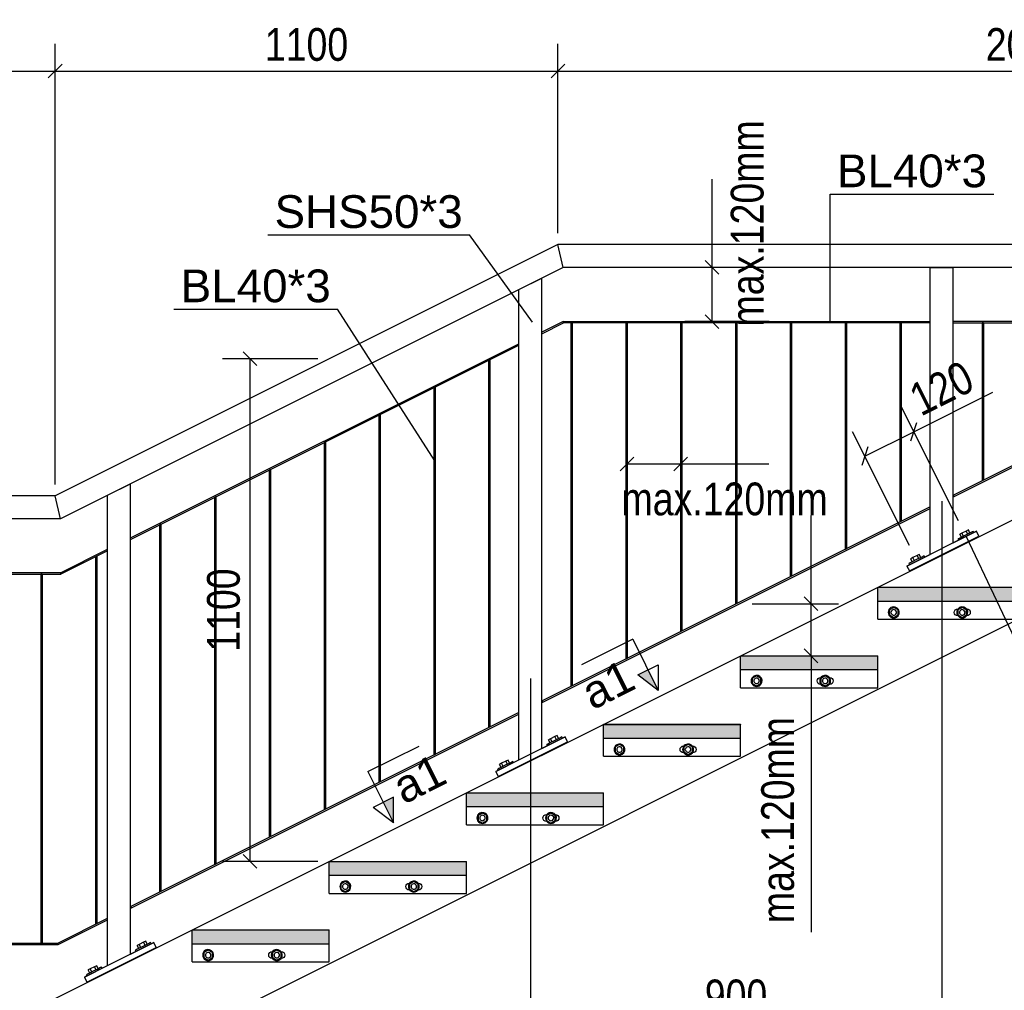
# Model space of a CAD drawing. Header units: millimetres. Extents: x 30 to 140409, y 21 to 10629.
# Tile 13 of 37: x 67485 to 69640, y 1237 to 3361. Entities that reach past the tile are written whole.
import ezdxf

# ---------------------------------------------------------------- set-up
doc = ezdxf.new("R2010")
doc.units = ezdxf.units.MM
doc.styles.add('Arial', font='ARIAL.TTF', dxfattribs={"height": 0.2})
doc.styles.add('Arial Narrow', font='ARIALN.TTF', dxfattribs={"height": 0.2})

# ---------------------------------------------------------------- blocks, each defined once
blk = doc.blocks.new('Bolt-8585 - 8504')
at = {"color": 7}
for p, q in [((68030.2, 1313.7), (68030.7, 1316.5)), ((68030.7, 1316.5), (68032.4, 1319)), ((68032.4, 1319), (68034.8, 1320.6)), ((68034.8, 1320.6), (68037.7, 1321.2)), ((68037.7, 1321.2), (68038.8, 1321.2)), ((68047.7, 1324.6), (68038.2, 1319.1)), ((68038.2, 1319.1), (68038.2, 1308.2)), ((68057.2, 1319.1), (68047.7, 1324.6)), ((68056.6, 1321.2), (68057.7, 1321.2)), ((68057.2, 1308.2), (68057.2, 1319.1)), ((68057.7, 1321.2), (68060.5, 1320.6)), ((68060.5, 1320.6), (68063, 1319)), ((68063, 1319), (68064.6, 1316.5)), ((68064.6, 1316.5), (68065.2, 1313.7)), ((68030.7, 1310.8), (68030.2, 1313.7)), ((68032.4, 1308.4), (68030.7, 1310.8)), ((68034.8, 1306.7), (68032.4, 1308.4)), ((68037.7, 1306.2), (68034.8, 1306.7)), ((68038.8, 1306.2), (68037.7, 1306.2)), ((68038.2, 1308.2), (68047.7, 1302.7)), ((68047.7, 1302.7), (68057.2, 1308.2)), ((68057.7, 1306.2), (68056.6, 1306.2)), ((68060.5, 1306.7), (68057.7, 1306.2)), ((68063, 1308.4), (68060.5, 1306.7)), ((68064.6, 1310.8), (68063, 1308.4)), ((68065.2, 1313.7), (68064.6, 1310.8))]:
    blk.add_line(p, q, dxfattribs=at)
for radius, start, end in [(12, 120, 300), (12, 300, 120), (6, 120, 300), (6, 300, 120)]:
    blk.add_arc((68047.7, 1313.7), radius, start, end, dxfattribs=at)
blk = doc.blocks.new('Part-8586 - 8504')
blk.add_hatch(color=6).paths.add_polyline_path([(68462.7, 1518.6), (68162.7, 1518.6), (68162.7, 1488.6), (68462.7, 1488.6)])
at = {"color": 7}
for p, q in [((68162.7, 1518.6), (68162.7, 1518.7)), ((68162.7, 1488.7), (68162.7, 1518.7)), ((68162.7, 1518.7), (68462.7, 1518.7)), ((68162.7, 1488.6), (68162.7, 1518.6)), ((68162.7, 1518.6), (68462.7, 1518.6)), ((68462.7, 1518.6), (68462.7, 1518.7)), ((68462.7, 1518.7), (68462.7, 1518.6)), ((68462.7, 1488.6), (68462.7, 1518.6)), ((68162.7, 1488.6), (68162.7, 1488.7)), ((68162.7, 1488.6), (68462.7, 1488.6))]:
    blk.add_line(p, q, dxfattribs=at)
blk = doc.blocks.new('Part-8639 - 8504')
at = {"color": 7}
for p, q in [((68678.8, 1791.2), (68526.7, 1715.2)), ((68627.7, 1765.7), (68678.8, 1791.2)), ((68684.1, 1780.5), (68678.8, 1791.2)), ((68532.1, 1704.5), (68684.1, 1780.5)), ((68526.7, 1715.2), (68577.7, 1740.7)), ((68526.7, 1715.2), (68532.1, 1704.5))]:
    blk.add_line(p, q, dxfattribs=at)
blk = doc.blocks.new('Part-8575 - 8504')
at = {"color": 7}
for p, q in [((67562.5, 1218.6), (70802.7, 2838.7)), ((67562.5, 1218.6), (70802.7, 2838.7)), ((67549.9, 988.7), (70849.9, 2638.7))]:
    blk.add_line(p, q, dxfattribs=at)
blk = doc.blocks.new('Part-8591 - 8504')
at = {"color": 7}
for p, q in [((68462.7, 1598.7), (68462.7, 1638.7)), ((68462.7, 1638.7), (68462.7, 1638.7)), ((68462.7, 1638.7), (68462.7, 1638.7)), ((68762.7, 1598.7), (68762.7, 1638.6)), ((68462.7, 1598.7), (68462.7, 1598.7)), ((68462.7, 1598.7), (68762.7, 1598.7)), ((68762.7, 1598.7), (68762.7, 1598.7))]:
    blk.add_line(p, q, dxfattribs=at)
blk = doc.blocks.new('Bolt-8640 - 8504')
at = {"color": 7}
for p, q in [((68656.3, 1791.8), (68647, 1787.1)), ((68661, 1794.1), (68656.3, 1791.8)), ((68659.7, 1785.1), (68656.3, 1791.8)), ((68664.3, 1787.4), (68661, 1794.1)), ((68669.4, 1789.9), (68663.3, 1786.9)), ((68671.6, 1791), (68669.4, 1789.9)), ((68672.9, 1788.3), (68671.6, 1791)), ((68640.7, 1775.6), (68638.5, 1774.5)), ((68639.8, 1771.8), (68638.5, 1774.5)), ((68646.8, 1778.6), (68640.7, 1775.6)), ((68647, 1787.1), (68642.4, 1784.8)), ((68645.8, 1778.1), (68642.4, 1784.8)), ((68655, 1782.7), (68646.8, 1778.6)), ((68650.4, 1780.4), (68647, 1787.1)), ((68663.3, 1786.9), (68655, 1782.7)), ((68667.6, 1771.1), (68667.1, 1772)), ((68656.8, 1765.7), (68656.4, 1766.6)), ((68539.4, 1724.9), (68533.4, 1721.9)), ((68539.7, 1733.5), (68535.1, 1731.1)), ((68538.4, 1724.4), (68535.1, 1731.1)), ((68547.7, 1729.1), (68539.4, 1724.9)), ((68549, 1738.1), (68539.7, 1733.5)), ((68543.1, 1726.7), (68539.7, 1733.5)), ((68556, 1733.2), (68547.7, 1729.1)), ((68553.7, 1740.4), (68549, 1738.1)), ((68552.4, 1731.4), (68549, 1738.1)), ((68557, 1733.7), (68553.7, 1740.4)), ((68562, 1736.2), (68556, 1733.2)), ((68564.3, 1737.3), (68562, 1736.2)), ((68565.6, 1734.7), (68564.3, 1737.3)), ((68533.4, 1721.9), (68531.2, 1720.8)), ((68532.5, 1718.1), (68531.2, 1720.8)), ((68549.5, 1712.1), (68549.1, 1713)), ((68560.2, 1717.4), (68559.8, 1718.3))]:
    blk.add_line(p, q, dxfattribs=at)
blk = doc.blocks.new('Part-8582 - 8504')
blk.add_hatch(color=6).paths.add_polyline_path([(68162.7, 1368.6), (67862.7, 1368.6), (67862.7, 1338.6), (68162.7, 1338.6)])
at = {"color": 7}
for p, q in [((67862.7, 1368.6), (67862.7, 1368.7)), ((67862.7, 1338.7), (67862.7, 1368.7)), ((67862.7, 1368.7), (68162.7, 1368.7)), ((67862.7, 1338.6), (67862.7, 1368.6)), ((67862.7, 1368.6), (68162.7, 1368.6)), ((68162.7, 1368.6), (68162.7, 1368.7)), ((68162.7, 1368.7), (68162.7, 1368.6)), ((68162.7, 1338.6), (68162.7, 1368.6)), ((67862.7, 1338.6), (67862.7, 1338.7)), ((67862.7, 1338.6), (68162.7, 1338.6))]:
    blk.add_line(p, q, dxfattribs=at)
blk = doc.blocks.new('Part-8583 - 8504')
at = {"color": 7}
for p, q in [((67862.7, 1298.7), (67862.7, 1338.7)), ((67862.7, 1338.7), (67862.7, 1338.7)), ((67862.7, 1338.7), (67862.7, 1338.7)), ((68162.7, 1298.7), (68162.7, 1338.6)), ((67862.7, 1298.7), (67862.7, 1298.7)), ((67862.7, 1298.7), (68162.7, 1298.7)), ((68162.7, 1298.7), (68162.7, 1298.7))]:
    blk.add_line(p, q, dxfattribs=at)
blk = doc.blocks.new('Bolt-8584 - 8504')
at = {"color": 7}
for p, q in [((67897.7, 1324.6), (67888.2, 1319.1)), ((67888.2, 1319.1), (67888.2, 1308.2)), ((67907.2, 1319.1), (67897.7, 1324.6)), ((67907.2, 1308.2), (67907.2, 1319.1)), ((67888.2, 1308.2), (67897.7, 1302.7)), ((67897.7, 1302.7), (67907.2, 1308.2))]:
    blk.add_line(p, q, dxfattribs=at)
for radius, start, end in [(12, 120, 300), (12, 300, 120), (6, 120, 300), (6, 300, 120)]:
    blk.add_arc((67897.7, 1313.7), radius, start, end, dxfattribs=at)
blk = doc.blocks.new('Part-8587 - 8504')
at = {"color": 7}
for p, q in [((68162.7, 1448.7), (68162.7, 1488.7)), ((68162.7, 1488.7), (68162.7, 1488.7)), ((68162.7, 1488.7), (68162.7, 1488.7)), ((68462.7, 1448.7), (68462.7, 1488.6)), ((68162.7, 1448.7), (68162.7, 1448.7)), ((68162.7, 1448.7), (68462.7, 1448.7)), ((68462.7, 1448.7), (68462.7, 1448.7))]:
    blk.add_line(p, q, dxfattribs=at)
blk = doc.blocks.new('Bolt-8588 - 8504')
at = {"color": 7}
for p, q in [((68197.7, 1474.6), (68188.2, 1469.1)), ((68188.2, 1469.1), (68188.2, 1458.2)), ((68207.2, 1469.1), (68197.7, 1474.6)), ((68207.2, 1458.2), (68207.2, 1469.1)), ((68188.2, 1458.2), (68197.7, 1452.7)), ((68197.7, 1452.7), (68207.2, 1458.2))]:
    blk.add_line(p, q, dxfattribs=at)
for radius, start, end in [(12, 120, 300), (12, 300, 120), (6, 120, 300), (6, 300, 120)]:
    blk.add_arc((68197.7, 1463.7), radius, start, end, dxfattribs=at)
blk = doc.blocks.new('Bolt-8589 - 8504')
at = {"color": 7}
for p, q in [((68330.2, 1463.7), (68330.7, 1466.5)), ((68330.7, 1466.5), (68332.4, 1469)), ((68332.4, 1469), (68334.8, 1470.6)), ((68334.8, 1470.6), (68337.7, 1471.2)), ((68337.7, 1471.2), (68338.8, 1471.2)), ((68347.7, 1474.6), (68338.2, 1469.1)), ((68338.2, 1469.1), (68338.2, 1458.2)), ((68357.2, 1469.1), (68347.7, 1474.6)), ((68356.6, 1471.2), (68357.7, 1471.2)), ((68357.2, 1458.2), (68357.2, 1469.1)), ((68357.7, 1471.2), (68360.5, 1470.6)), ((68360.5, 1470.6), (68363, 1469)), ((68363, 1469), (68364.6, 1466.5)), ((68364.6, 1466.5), (68365.2, 1463.7)), ((68330.7, 1460.8), (68330.2, 1463.7)), ((68332.4, 1458.4), (68330.7, 1460.8)), ((68334.8, 1456.7), (68332.4, 1458.4)), ((68337.7, 1456.2), (68334.8, 1456.7)), ((68338.8, 1456.2), (68337.7, 1456.2)), ((68338.2, 1458.2), (68347.7, 1452.7)), ((68347.7, 1452.7), (68357.2, 1458.2)), ((68357.7, 1456.2), (68356.6, 1456.2)), ((68360.5, 1456.7), (68357.7, 1456.2)), ((68363, 1458.4), (68360.5, 1456.7)), ((68364.6, 1460.8), (68363, 1458.4)), ((68365.2, 1463.7), (68364.6, 1460.8))]:
    blk.add_line(p, q, dxfattribs=at)
for radius, start, end in [(12, 120, 300), (12, 300, 120), (6, 120, 300), (6, 300, 120)]:
    blk.add_arc((68347.7, 1463.7), radius, start, end, dxfattribs=at)
blk = doc.blocks.new('Part-8590 - 8504')
blk.add_hatch(color=6).paths.add_polyline_path([(68762.7, 1668.6), (68462.7, 1668.6), (68462.7, 1638.6), (68762.7, 1638.6)])
at = {"color": 7}
for p, q in [((68462.7, 1668.6), (68462.7, 1668.7)), ((68462.7, 1638.7), (68462.7, 1668.7)), ((68462.7, 1668.7), (68762.7, 1668.7)), ((68462.7, 1638.6), (68462.7, 1668.6)), ((68462.7, 1668.6), (68762.7, 1668.6)), ((68762.7, 1668.6), (68762.7, 1668.7)), ((68762.7, 1668.7), (68762.7, 1668.6)), ((68762.7, 1638.6), (68762.7, 1668.6)), ((68462.7, 1638.6), (68462.7, 1638.7)), ((68462.7, 1638.6), (68762.7, 1638.6))]:
    blk.add_line(p, q, dxfattribs=at)
blk = doc.blocks.new('Bolt-8592 - 8504')
at = {"color": 7}
for p, q in [((68497.7, 1624.6), (68488.2, 1619.1)), ((68488.2, 1619.1), (68488.2, 1608.2)), ((68507.2, 1619.1), (68497.7, 1624.6)), ((68507.2, 1608.2), (68507.2, 1619.1)), ((68488.2, 1608.2), (68497.7, 1602.7)), ((68497.7, 1602.7), (68507.2, 1608.2))]:
    blk.add_line(p, q, dxfattribs=at)
for radius, start, end in [(12, 120, 300), (12, 300, 120), (6, 120, 300), (6, 300, 120)]:
    blk.add_arc((68497.7, 1613.7), radius, start, end, dxfattribs=at)
blk = doc.blocks.new('Bolt-8593 - 8504')
at = {"color": 7}
for p, q in [((68630.2, 1613.7), (68630.7, 1616.5)), ((68630.7, 1616.5), (68632.4, 1619)), ((68632.4, 1619), (68634.8, 1620.6)), ((68634.8, 1620.6), (68637.7, 1621.2)), ((68637.7, 1621.2), (68638.8, 1621.2)), ((68647.7, 1624.6), (68638.2, 1619.1)), ((68638.2, 1619.1), (68638.2, 1608.2)), ((68657.2, 1619.1), (68647.7, 1624.6)), ((68656.6, 1621.2), (68657.7, 1621.2)), ((68657.2, 1608.2), (68657.2, 1619.1)), ((68657.7, 1621.2), (68660.5, 1620.6)), ((68660.5, 1620.6), (68663, 1619)), ((68663, 1619), (68664.6, 1616.5)), ((68664.6, 1616.5), (68665.2, 1613.7)), ((68630.7, 1610.8), (68630.2, 1613.7)), ((68632.4, 1608.4), (68630.7, 1610.8)), ((68634.8, 1606.7), (68632.4, 1608.4)), ((68637.7, 1606.2), (68634.8, 1606.7)), ((68638.8, 1606.2), (68637.7, 1606.2)), ((68638.2, 1608.2), (68647.7, 1602.7)), ((68647.7, 1602.7), (68657.2, 1608.2)), ((68657.7, 1606.2), (68656.6, 1606.2)), ((68660.5, 1606.7), (68657.7, 1606.2)), ((68663, 1608.4), (68660.5, 1606.7)), ((68664.6, 1610.8), (68663, 1608.4)), ((68665.2, 1613.7), (68664.6, 1610.8))]:
    blk.add_line(p, q, dxfattribs=at)
for radius, start, end in [(12, 120, 300), (12, 300, 120), (6, 120, 300), (6, 300, 120)]:
    blk.add_arc((68647.7, 1613.7), radius, start, end, dxfattribs=at)
blk = doc.blocks.new('Part-8594 - 8504')
blk.add_hatch(color=6).paths.add_polyline_path([(69062.7, 1818.6), (68762.7, 1818.6), (68762.7, 1788.6), (69062.7, 1788.6)])
at = {"color": 7}
for p, q in [((68762.7, 1818.6), (68762.7, 1818.7)), ((68762.7, 1788.7), (68762.7, 1818.7)), ((68762.7, 1818.7), (69062.7, 1818.7)), ((68762.7, 1788.6), (68762.7, 1818.6)), ((68762.7, 1818.6), (69062.7, 1818.6)), ((69062.7, 1818.6), (69062.7, 1818.7)), ((69062.7, 1818.7), (69062.7, 1818.6)), ((69062.7, 1788.6), (69062.7, 1818.6)), ((68762.7, 1788.6), (68762.7, 1788.7)), ((68762.7, 1788.6), (69062.7, 1788.6))]:
    blk.add_line(p, q, dxfattribs=at)
blk = doc.blocks.new('Part-8595 - 8504')
at = {"color": 7}
for p, q in [((68762.7, 1748.7), (68762.7, 1788.7)), ((68762.7, 1788.7), (68762.7, 1788.7)), ((68762.7, 1788.7), (68762.7, 1788.7)), ((69062.7, 1748.7), (69062.7, 1788.6)), ((68762.7, 1748.7), (68762.7, 1748.7)), ((68762.7, 1748.7), (69062.7, 1748.7)), ((69062.7, 1748.7), (69062.7, 1748.7))]:
    blk.add_line(p, q, dxfattribs=at)
blk = doc.blocks.new('Bolt-8596 - 8504')
at = {"color": 7}
for p, q in [((68797.7, 1774.6), (68788.2, 1769.1)), ((68788.2, 1769.1), (68788.2, 1758.2)), ((68807.2, 1769.1), (68797.7, 1774.6)), ((68807.2, 1758.2), (68807.2, 1769.1)), ((68788.2, 1758.2), (68797.7, 1752.7)), ((68797.7, 1752.7), (68807.2, 1758.2))]:
    blk.add_line(p, q, dxfattribs=at)
for radius, start, end in [(12, 120, 300), (12, 300, 120), (6, 120, 300), (6, 300, 120)]:
    blk.add_arc((68797.7, 1763.7), radius, start, end, dxfattribs=at)
blk = doc.blocks.new('Bolt-8597 - 8504')
at = {"color": 7}
for p, q in [((68930.7, 1766.5), (68932.4, 1769)), ((68932.4, 1769), (68934.8, 1770.6)), ((68934.8, 1770.6), (68937.7, 1771.2)), ((68937.7, 1771.2), (68938.8, 1771.2)), ((68947.7, 1774.6), (68938.2, 1769.1)), ((68938.2, 1769.1), (68938.2, 1758.2)), ((68957.2, 1769.1), (68947.7, 1774.6)), ((68956.6, 1771.2), (68957.7, 1771.2)), ((68957.2, 1758.2), (68957.2, 1769.1)), ((68957.7, 1771.2), (68960.5, 1770.6)), ((68960.5, 1770.6), (68963, 1769)), ((68963, 1769), (68964.6, 1766.5)), ((68930.2, 1763.7), (68930.7, 1766.5)), ((68930.7, 1760.8), (68930.2, 1763.7)), ((68932.4, 1758.4), (68930.7, 1760.8)), ((68934.8, 1756.7), (68932.4, 1758.4)), ((68937.7, 1756.2), (68934.8, 1756.7)), ((68938.8, 1756.2), (68937.7, 1756.2)), ((68938.2, 1758.2), (68947.7, 1752.7)), ((68947.7, 1752.7), (68957.2, 1758.2)), ((68957.7, 1756.2), (68956.6, 1756.2)), ((68960.5, 1756.7), (68957.7, 1756.2)), ((68963, 1758.4), (68960.5, 1756.7)), ((68964.6, 1760.8), (68963, 1758.4)), ((68964.6, 1766.5), (68965.2, 1763.7)), ((68965.2, 1763.7), (68964.6, 1760.8))]:
    blk.add_line(p, q, dxfattribs=at)
for radius, start, end in [(12, 120, 300), (12, 300, 120), (6, 120, 300), (6, 300, 120)]:
    blk.add_arc((68947.7, 1763.7), radius, start, end, dxfattribs=at)
blk = doc.blocks.new('Part-8598 - 8504')
blk.add_hatch(color=6).paths.add_polyline_path([(69362.7, 1968.6), (69062.7, 1968.6), (69062.7, 1938.6), (69362.7, 1938.6)])
at = {"color": 7}
for p, q in [((69062.7, 1968.6), (69062.7, 1968.7)), ((69062.7, 1938.7), (69062.7, 1968.7)), ((69062.7, 1968.7), (69362.7, 1968.7)), ((69062.7, 1938.6), (69062.7, 1968.6)), ((69062.7, 1968.6), (69362.7, 1968.6)), ((69362.7, 1968.6), (69362.7, 1968.7)), ((69362.7, 1968.7), (69362.7, 1968.6)), ((69362.7, 1938.6), (69362.7, 1968.6)), ((69062.7, 1938.6), (69062.7, 1938.7)), ((69062.7, 1938.6), (69362.7, 1938.6))]:
    blk.add_line(p, q, dxfattribs=at)
blk = doc.blocks.new('Part-8599 - 8504')
at = {"color": 7}
for p, q in [((69062.7, 1898.7), (69062.7, 1938.7)), ((69062.7, 1938.7), (69062.7, 1938.7)), ((69062.7, 1938.7), (69062.7, 1938.7)), ((69362.7, 1898.7), (69362.7, 1938.6)), ((69062.7, 1898.7), (69062.7, 1898.7)), ((69062.7, 1898.7), (69362.7, 1898.7)), ((69362.7, 1898.7), (69362.7, 1898.7))]:
    blk.add_line(p, q, dxfattribs=at)
blk = doc.blocks.new('Bolt-8600 - 8504')
at = {"color": 7}
for p, q in [((69097.7, 1924.6), (69088.2, 1919.1)), ((69088.2, 1919.1), (69088.2, 1908.2)), ((69107.2, 1919.1), (69097.7, 1924.6)), ((69107.2, 1908.2), (69107.2, 1919.1)), ((69088.2, 1908.2), (69097.7, 1902.7)), ((69097.7, 1902.7), (69107.2, 1908.2))]:
    blk.add_line(p, q, dxfattribs=at)
for radius, start, end in [(12, 120, 300), (12, 300, 120), (6, 120, 300), (6, 300, 120)]:
    blk.add_arc((69097.7, 1913.7), radius, start, end, dxfattribs=at)
blk = doc.blocks.new('Bolt-8601 - 8504')
at = {"color": 7}
for p, q in [((69230.7, 1916.5), (69232.4, 1919)), ((69232.4, 1919), (69234.8, 1920.6)), ((69234.8, 1920.6), (69237.7, 1921.2)), ((69237.7, 1921.2), (69238.8, 1921.2)), ((69247.7, 1924.6), (69238.2, 1919.1)), ((69238.2, 1919.1), (69238.2, 1908.2)), ((69257.2, 1919.1), (69247.7, 1924.6)), ((69256.6, 1921.2), (69257.7, 1921.2)), ((69257.2, 1908.2), (69257.2, 1919.1)), ((69257.7, 1921.2), (69260.5, 1920.6)), ((69260.5, 1920.6), (69263, 1919)), ((69263, 1919), (69264.6, 1916.5)), ((69230.2, 1913.7), (69230.7, 1916.5)), ((69230.7, 1910.8), (69230.2, 1913.7)), ((69232.4, 1908.4), (69230.7, 1910.8)), ((69234.8, 1906.7), (69232.4, 1908.4)), ((69237.7, 1906.2), (69234.8, 1906.7)), ((69238.8, 1906.2), (69237.7, 1906.2)), ((69238.2, 1908.2), (69247.7, 1902.7)), ((69247.7, 1902.7), (69257.2, 1908.2)), ((69257.7, 1906.2), (69256.6, 1906.2)), ((69260.5, 1906.7), (69257.7, 1906.2)), ((69263, 1908.4), (69260.5, 1906.7)), ((69264.6, 1910.8), (69263, 1908.4)), ((69264.6, 1916.5), (69265.2, 1913.7)), ((69265.2, 1913.7), (69264.6, 1910.8))]:
    blk.add_line(p, q, dxfattribs=at)
for radius, start, end in [(12, 120, 300), (12, 300, 120), (6, 120, 300), (6, 300, 120)]:
    blk.add_arc((69247.7, 1913.7), radius, start, end, dxfattribs=at)
blk = doc.blocks.new('Part-8602 - 8504')
blk.add_hatch(color=6).paths.add_polyline_path([(69662.7, 2118.6), (69362.7, 2118.6), (69362.7, 2088.6), (69662.7, 2088.6)])
at = {"color": 7}
for p, q in [((69362.7, 2118.6), (69362.7, 2118.7)), ((69362.7, 2088.7), (69362.7, 2118.7)), ((69362.7, 2118.7), (69662.7, 2118.7)), ((69362.7, 2088.6), (69362.7, 2118.6)), ((69362.7, 2118.6), (69662.7, 2118.6)), ((69662.7, 2118.6), (69662.7, 2118.7)), ((69662.7, 2118.7), (69662.7, 2118.6)), ((69662.7, 2088.6), (69662.7, 2118.6)), ((69362.7, 2088.6), (69362.7, 2088.7)), ((69362.7, 2088.6), (69662.7, 2088.6))]:
    blk.add_line(p, q, dxfattribs=at)
blk = doc.blocks.new('Part-8603 - 8504')
at = {"color": 7}
for p, q in [((69362.7, 2048.7), (69362.7, 2088.7)), ((69362.7, 2088.7), (69362.7, 2088.7)), ((69362.7, 2088.7), (69362.7, 2088.7)), ((69662.7, 2048.7), (69662.7, 2088.6)), ((69362.7, 2048.7), (69362.7, 2048.7)), ((69362.7, 2048.7), (69662.7, 2048.7)), ((69662.7, 2048.7), (69662.7, 2048.7))]:
    blk.add_line(p, q, dxfattribs=at)
blk = doc.blocks.new('Bolt-8604 - 8504')
at = {"color": 7}
for p, q in [((69397.7, 2074.6), (69388.2, 2069.1)), ((69388.2, 2069.1), (69388.2, 2058.2)), ((69407.2, 2069.1), (69397.7, 2074.6)), ((69407.2, 2058.2), (69407.2, 2069.1)), ((69388.2, 2058.2), (69397.7, 2052.7)), ((69397.7, 2052.7), (69407.2, 2058.2))]:
    blk.add_line(p, q, dxfattribs=at)
for radius, start, end in [(12, 120, 300), (12, 300, 120), (6, 120, 300), (6, 300, 120)]:
    blk.add_arc((69397.7, 2063.7), radius, start, end, dxfattribs=at)
blk = doc.blocks.new('Bolt-8605 - 8504')
at = {"color": 7}
for p, q in [((69530.7, 2066.5), (69532.4, 2069)), ((69532.4, 2069), (69534.8, 2070.6)), ((69534.8, 2070.6), (69537.7, 2071.2)), ((69537.7, 2071.2), (69538.8, 2071.2)), ((69547.7, 2074.6), (69538.2, 2069.1)), ((69538.2, 2069.1), (69538.2, 2058.2)), ((69557.2, 2069.1), (69547.7, 2074.6)), ((69556.6, 2071.2), (69557.7, 2071.2)), ((69557.2, 2058.2), (69557.2, 2069.1)), ((69557.7, 2071.2), (69560.5, 2070.6)), ((69560.5, 2070.6), (69563, 2069)), ((69563, 2069), (69564.6, 2066.5)), ((69530.2, 2063.7), (69530.7, 2066.5)), ((69530.7, 2060.8), (69530.2, 2063.7)), ((69532.4, 2058.4), (69530.7, 2060.8)), ((69534.8, 2056.7), (69532.4, 2058.4)), ((69537.7, 2056.2), (69534.8, 2056.7)), ((69538.8, 2056.2), (69537.7, 2056.2)), ((69538.2, 2058.2), (69547.7, 2052.7)), ((69547.7, 2052.7), (69557.2, 2058.2)), ((69557.7, 2056.2), (69556.6, 2056.2)), ((69560.5, 2056.7), (69557.7, 2056.2)), ((69563, 2058.4), (69560.5, 2056.7)), ((69564.6, 2060.8), (69563, 2058.4)), ((69564.6, 2066.5), (69565.2, 2063.7)), ((69565.2, 2063.7), (69564.6, 2060.8))]:
    blk.add_line(p, q, dxfattribs=at)
for radius, start, end in [(12, 120, 300), (12, 300, 120), (6, 120, 300), (6, 300, 120)]:
    blk.add_arc((69547.7, 2063.7), radius, start, end, dxfattribs=at)
blk = doc.blocks.new('Part-8751 - 8504')
at = {"color": 7}
for p, q in [((67534.2, 2147.1), (67531.2, 2147.1)), ((67531.2, 2147.1), (67531.2, 1340.1)), ((67534.2, 2147.1), (67534.2, 1340.1)), ((67534.2, 1340.1), (67531.2, 1340.1))]:
    blk.add_line(p, q, dxfattribs=at)
blk = doc.blocks.new('Part-8625 - 8504')
at = {"color": 7}
for p, q in [((67562.8, 2318.6), (67393.7, 2318.6)), ((67393.7, 2268.6), (67393.7, 2318.6)), ((67574.6, 2268.6), (67562.8, 2318.6)), ((67574.6, 2268.6), (67393.7, 2268.6))]:
    blk.add_line(p, q, dxfattribs=at)
blk = doc.blocks.new('Part-8629 - 8504')
at = {"color": 7}
for p, q in [((69477.7, 2190.7), (69477.7, 2818.6)), ((69477.7, 2818.6), (69527.7, 2818.6)), ((69527.7, 2215.7), (69527.7, 2818.6))]:
    blk.add_line(p, q, dxfattribs=at)
blk = doc.blocks.new('Part-8747 - 8504')
at = {"color": 7}
for p, q in [((67574.3, 2150.1), (67393.7, 2150.1)), ((67393.7, 2147.1), (67575, 2147.1)), ((67575, 2147.1), (67574.3, 2150.1))]:
    blk.add_line(p, q, dxfattribs=at)
blk = doc.blocks.new('Part-8630 - 8504')
at = {"color": 7}
for p, q in [((68577.7, 2770.1), (68627.7, 2795.1)), ((68627.7, 1765.7), (68627.7, 2795.1)), ((68577.7, 1740.7), (68577.7, 2770.1))]:
    blk.add_line(p, q, dxfattribs=at)
blk = doc.blocks.new('Part-8631 - 8504')
at = {"color": 7}
for p, q in [((67677.7, 2320.1), (67727.7, 2345.1)), ((67727.7, 1315.7), (67727.7, 2345.1)), ((67677.7, 1290.7), (67677.7, 2320.1))]:
    blk.add_line(p, q, dxfattribs=at)
blk = doc.blocks.new('Part-8717 - 8504')
at = {"color": 7}
for p, q in [((67727.7, 2226.8), (68577.7, 2651.8)), ((67727.7, 2223.4), (68577.7, 2648.4))]:
    blk.add_line(p, q, dxfattribs=at)
blk = doc.blocks.new('Part-8636 - 8504')
at = {"color": 7}
for p, q in [((69578.8, 2241.2), (69426.7, 2165.2)), ((69527.7, 2215.7), (69578.8, 2241.2)), ((69584.1, 2230.5), (69578.8, 2241.2)), ((69432.1, 2154.5), (69584.1, 2230.5)), ((69426.7, 2165.2), (69477.7, 2190.7)), ((69426.7, 2165.2), (69432.1, 2154.5))]:
    blk.add_line(p, q, dxfattribs=at)
blk = doc.blocks.new('Bolt-8637 - 8504')
at = {"color": 7}
for p, q in [((69556.3, 2241.8), (69547, 2237.1)), ((69561, 2244.1), (69556.3, 2241.8)), ((69559.7, 2235.1), (69556.3, 2241.8)), ((69564.3, 2237.4), (69561, 2244.1)), ((69571.6, 2241), (69569.4, 2239.9)), ((69572.9, 2238.3), (69571.6, 2241)), ((69540.7, 2225.6), (69538.5, 2224.5)), ((69539.8, 2221.8), (69538.5, 2224.5)), ((69546.8, 2228.6), (69540.7, 2225.6)), ((69547, 2237.1), (69542.4, 2234.8)), ((69545.8, 2228.1), (69542.4, 2234.8)), ((69555, 2232.7), (69546.8, 2228.6)), ((69550.4, 2230.4), (69547, 2237.1)), ((69563.3, 2236.9), (69555, 2232.7)), ((69569.4, 2239.9), (69563.3, 2236.9)), ((69567.6, 2221.1), (69567.1, 2222)), ((69556.8, 2215.7), (69556.4, 2216.6)), ((69439.7, 2183.5), (69435.1, 2181.1)), ((69438.4, 2174.4), (69435.1, 2181.1)), ((69447.7, 2179.1), (69439.4, 2174.9)), ((69449, 2188.1), (69439.7, 2183.5)), ((69443.1, 2176.7), (69439.7, 2183.5)), ((69456, 2183.2), (69447.7, 2179.1)), ((69453.7, 2190.4), (69449, 2188.1)), ((69452.4, 2181.4), (69449, 2188.1)), ((69457, 2183.7), (69453.7, 2190.4)), ((69462, 2186.2), (69456, 2183.2)), ((69464.3, 2187.3), (69462, 2186.2)), ((69465.6, 2184.7), (69464.3, 2187.3)), ((69433.4, 2171.9), (69431.2, 2170.8)), ((69432.5, 2168.1), (69431.2, 2170.8)), ((69439.4, 2174.9), (69433.4, 2171.9)), ((69449.5, 2162.1), (69449.1, 2163)), ((69460.2, 2167.4), (69459.8, 2168.3))]:
    blk.add_line(p, q, dxfattribs=at)
blk = doc.blocks.new('Part-8642 - 8504')
at = {"color": 7}
for p, q in [((67778.8, 1341.2), (67626.7, 1265.2)), ((67727.7, 1315.7), (67778.8, 1341.2)), ((67784.1, 1330.5), (67778.8, 1341.2)), ((67632.1, 1254.5), (67784.1, 1330.5)), ((67626.7, 1265.2), (67677.7, 1290.7)), ((67626.7, 1265.2), (67632.1, 1254.5))]:
    blk.add_line(p, q, dxfattribs=at)
blk = doc.blocks.new('Bolt-8643 - 8504')
at = {"color": 7}
for p, q in [((67747, 1337.1), (67742.4, 1334.8)), ((67756.3, 1341.8), (67747, 1337.1)), ((67750.4, 1330.4), (67747, 1337.1)), ((67763.3, 1336.9), (67755, 1332.7)), ((67761, 1344.1), (67756.3, 1341.8)), ((67759.7, 1335.1), (67756.3, 1341.8)), ((67764.3, 1337.4), (67761, 1344.1)), ((67769.4, 1339.9), (67763.3, 1336.9)), ((67771.6, 1341), (67769.4, 1339.9)), ((67772.9, 1338.3), (67771.6, 1341)), ((67740.7, 1325.6), (67738.5, 1324.5)), ((67739.8, 1321.8), (67738.5, 1324.5)), ((67746.8, 1328.6), (67740.7, 1325.6)), ((67745.8, 1328.1), (67742.4, 1334.8)), ((67755, 1332.7), (67746.8, 1328.6)), ((67756.8, 1315.7), (67756.4, 1316.6)), ((67767.6, 1321.1), (67767.1, 1322)), ((67633.4, 1271.9), (67631.2, 1270.8)), ((67639.4, 1274.9), (67633.4, 1271.9)), ((67639.7, 1283.5), (67635.1, 1281.1)), ((67638.4, 1274.4), (67635.1, 1281.1)), ((67647.7, 1279.1), (67639.4, 1274.9)), ((67649, 1288.1), (67639.7, 1283.5)), ((67643.1, 1276.7), (67639.7, 1283.5)), ((67656, 1283.2), (67647.7, 1279.1)), ((67653.7, 1290.4), (67649, 1288.1)), ((67652.4, 1281.4), (67649, 1288.1)), ((67657, 1283.7), (67653.7, 1290.4)), ((67662, 1286.2), (67656, 1283.2)), ((67664.3, 1287.3), (67662, 1286.2)), ((67665.6, 1284.7), (67664.3, 1287.3)), ((67632.5, 1268.1), (67631.2, 1270.8)), ((67649.5, 1262.1), (67649.1, 1263)), ((67660.2, 1267.4), (67659.8, 1268.3))]:
    blk.add_line(p, q, dxfattribs=at)
blk = doc.blocks.new('Part-8644 - 8504')
at = {"color": 7}
for p, q in [((68662.8, 2868.6), (67562.8, 2318.6)), ((68674.6, 2818.6), (68662.8, 2868.6)), ((68674.6, 2818.6), (67574.6, 2268.6)), ((67574.6, 2268.6), (67562.8, 2318.6))]:
    blk.add_line(p, q, dxfattribs=at)
blk = doc.blocks.new('Part-8645 - 8504')
at = {"color": 7}
for p, q in [((69528.2, 2316.6), (70289.1, 2697.1)), ((70282.4, 2697.1), (69528.2, 2320)), ((70282.4, 2697.1), (70289.1, 2697.1)), ((69528.2, 2320), (69528.2, 2316.6))]:
    blk.add_line(p, q, dxfattribs=at)
blk = doc.blocks.new('Part-8646 - 8504')
at = {"color": 7}
for p, q in [((69477.2, 2294.5), (68628.2, 1870)), ((68628.2, 1866.6), (69477.2, 2291.1)), ((69477.2, 2291.1), (69477.2, 2294.5)), ((68628.2, 1870), (68628.2, 1866.6))]:
    blk.add_line(p, q, dxfattribs=at)
blk = doc.blocks.new('Part-8647 - 8504')
at = {"color": 7}
for p, q in [((68577.2, 1844.5), (67728.2, 1420)), ((67728.2, 1416.6), (68577.2, 1841.1)), ((68577.2, 1841.1), (68577.2, 1844.5)), ((67728.2, 1420), (67728.2, 1416.6))]:
    blk.add_line(p, q, dxfattribs=at)
blk = doc.blocks.new('Part-8659 - 8504')
at = {"color": 7}
for p, q in [((69594.2, 2697.1), (69591.2, 2697.1)), ((69591.2, 2697.1), (69591.2, 2351.5)), ((69594.2, 2697.1), (69594.2, 2353)), ((69594.2, 2353), (69591.2, 2351.5))]:
    blk.add_line(p, q, dxfattribs=at)
blk = doc.blocks.new('Part-8660 - 8504')
at = {"color": 7}
for p, q in [((69414.2, 2697.1), (69411.2, 2697.1)), ((69411.2, 2697.1), (69411.2, 2261.5)), ((69414.2, 2697.1), (69414.2, 2263)), ((69414.2, 2263), (69411.2, 2261.5))]:
    blk.add_line(p, q, dxfattribs=at)
blk = doc.blocks.new('Part-8661 - 8504')
at = {"color": 7}
for p, q in [((69294.2, 2697.1), (69291.2, 2697.1)), ((69291.2, 2697.1), (69291.2, 2201.5)), ((69294.2, 2697.1), (69294.2, 2203)), ((69294.2, 2203), (69291.2, 2201.5))]:
    blk.add_line(p, q, dxfattribs=at)
blk = doc.blocks.new('Part-8662 - 8504')
at = {"color": 7}
for p, q in [((69174.2, 2697.1), (69171.2, 2697.1)), ((69171.2, 2697.1), (69171.2, 2141.5)), ((69174.2, 2697.1), (69174.2, 2143)), ((69174.2, 2143), (69171.2, 2141.5))]:
    blk.add_line(p, q, dxfattribs=at)
blk = doc.blocks.new('Part-8663 - 8504')
at = {"color": 7}
for p, q in [((69054.2, 2697.1), (69051.2, 2697.1)), ((69051.2, 2697.1), (69051.2, 2081.5)), ((69054.2, 2697.1), (69054.2, 2083)), ((69054.2, 2083), (69051.2, 2081.5))]:
    blk.add_line(p, q, dxfattribs=at)
blk = doc.blocks.new('Part-8664 - 8504')
at = {"color": 7}
for p, q in [((68934.2, 2697.1), (68931.2, 2697.1)), ((68931.2, 2697.1), (68931.2, 2021.5)), ((68934.2, 2697.1), (68934.2, 2023)), ((68934.2, 2023), (68931.2, 2021.5))]:
    blk.add_line(p, q, dxfattribs=at)
blk = doc.blocks.new('Part-8665 - 8504')
at = {"color": 7}
for p, q in [((68814.2, 2697.1), (68811.2, 2697.1)), ((68811.2, 2697.1), (68811.2, 1961.5)), ((68814.2, 2697.1), (68814.2, 1963)), ((68814.2, 1963), (68811.2, 1961.5))]:
    blk.add_line(p, q, dxfattribs=at)
blk = doc.blocks.new('Part-8666 - 8504')
at = {"color": 7}
for p, q in [((68694.2, 2697.1), (68691.2, 2697.1)), ((68691.2, 2697.1), (68691.2, 1901.5)), ((68694.2, 2697.1), (68694.2, 1903)), ((68694.2, 1903), (68691.2, 1901.5))]:
    blk.add_line(p, q, dxfattribs=at)
blk = doc.blocks.new('Part-8667 - 8504')
at = {"color": 7}
for p, q in [((68514.2, 2616.7), (68511.2, 2615.2)), ((68511.2, 2615.2), (68511.2, 1811.5)), ((68514.2, 2616.7), (68514.2, 1813)), ((68514.2, 1813), (68511.2, 1811.5))]:
    blk.add_line(p, q, dxfattribs=at)
blk = doc.blocks.new('Part-8668 - 8504')
at = {"color": 7}
for p, q in [((68394.2, 2556.7), (68391.2, 2555.2)), ((68391.2, 2555.2), (68391.2, 1751.5)), ((68394.2, 2556.7), (68394.2, 1753)), ((68394.2, 1753), (68391.2, 1751.5))]:
    blk.add_line(p, q, dxfattribs=at)
blk = doc.blocks.new('Part-8669 - 8504')
at = {"color": 7}
for p, q in [((68274.2, 2496.7), (68271.2, 2495.2)), ((68271.2, 2495.2), (68271.2, 1691.5)), ((68274.2, 2496.7), (68274.2, 1693)), ((68274.2, 1693), (68271.2, 1691.5))]:
    blk.add_line(p, q, dxfattribs=at)
blk = doc.blocks.new('Part-8670 - 8504')
at = {"color": 7}
for p, q in [((68154.2, 2436.7), (68151.2, 2435.2)), ((68151.2, 2435.2), (68151.2, 1631.5)), ((68154.2, 2436.7), (68154.2, 1633)), ((68154.2, 1633), (68151.2, 1631.5))]:
    blk.add_line(p, q, dxfattribs=at)
blk = doc.blocks.new('Part-8671 - 8504')
at = {"color": 7}
for p, q in [((68034.2, 2376.7), (68031.2, 2375.2)), ((68031.2, 2375.2), (68031.2, 1571.5)), ((68034.2, 2376.7), (68034.2, 1573)), ((68034.2, 1573), (68031.2, 1571.5))]:
    blk.add_line(p, q, dxfattribs=at)
blk = doc.blocks.new('Part-8672 - 8504')
at = {"color": 7}
for p, q in [((67914.2, 2316.7), (67911.2, 2315.2)), ((67911.2, 2315.2), (67911.2, 1511.5)), ((67914.2, 2316.7), (67914.2, 1513)), ((67914.2, 1513), (67911.2, 1511.5))]:
    blk.add_line(p, q, dxfattribs=at)
blk = doc.blocks.new('Part-8673 - 8504')
at = {"color": 7}
for p, q in [((67794.2, 2256.7), (67791.2, 2255.2)), ((67791.2, 2255.2), (67791.2, 1451.5)), ((67794.2, 2256.7), (67794.2, 1453)), ((67794.2, 1453), (67791.2, 1451.5))]:
    blk.add_line(p, q, dxfattribs=at)
blk = doc.blocks.new('Part-8701 - 8504')
at = {"color": 7}
for p, q in [((70717.7, 2868.6), (68662.8, 2868.6)), ((68674.6, 2818.6), (68662.8, 2868.6)), ((70717.7, 2818.6), (70717.7, 2868.6)), ((70717.7, 2818.6), (68674.6, 2818.6))]:
    blk.add_line(p, q, dxfattribs=at)
blk = doc.blocks.new('Part-8704 - 8504')
at = {"color": 7}
for p, q in [((70376.7, 2700.1), (69527.7, 2700.1)), ((69527.7, 2697.1), (70376.7, 2697.1)), ((70376.7, 2697.1), (70376.7, 2700.1))]:
    blk.add_line(p, q, dxfattribs=at)
blk = doc.blocks.new('Part-8710 - 8504')
at = {"color": 7}
for p, q in [((68674.3, 2700.1), (69477.7, 2700.1)), ((68675, 2697.1), (68674.3, 2700.1)), ((69477.7, 2697.1), (68675, 2697.1))]:
    blk.add_line(p, q, dxfattribs=at)
blk = doc.blocks.new('Part-8716 - 8504')
at = {"color": 7}
for p, q in [((68674.3, 2700.1), (68627.7, 2676.8)), ((68627.7, 2673.4), (68675, 2697.1)), ((68675, 2697.1), (68674.3, 2700.1))]:
    blk.add_line(p, q, dxfattribs=at)
blk = doc.blocks.new('Part-8744 - 8504')
at = {"color": 7}
for p, q in [((67568.4, 1340.1), (67677.2, 1394.5)), ((67569.1, 1337.1), (67677.2, 1391.1)), ((67677.2, 1391.1), (67677.2, 1394.5)), ((67569.1, 1337.1), (67568.4, 1340.1))]:
    blk.add_line(p, q, dxfattribs=at)
blk = doc.blocks.new('Part-8745 - 8504')
at = {"color": 7}
for p, q in [((67574.3, 2150.1), (67677.7, 2201.8)), ((67677.7, 2198.4), (67575, 2147.1)), ((67575, 2147.1), (67574.3, 2150.1))]:
    blk.add_line(p, q, dxfattribs=at)
blk = doc.blocks.new('Part-8746 - 8504')
at = {"color": 7}
for p, q in [((67393.7, 1340.1), (67568.4, 1340.1)), ((67393.7, 1337.1), (67569.1, 1337.1)), ((67568.4, 1340.1), (67569.1, 1337.1))]:
    blk.add_line(p, q, dxfattribs=at)
blk = doc.blocks.new('Part-8750 - 8504')
at = {"color": 7}
for p, q in [((67654.2, 2186.7), (67651.2, 2185.2)), ((67651.2, 2185.2), (67651.2, 1381.5)), ((67654.2, 2186.7), (67654.2, 1383)), ((67654.2, 1383), (67651.2, 1381.5))]:
    blk.add_line(p, q, dxfattribs=at)
blk = doc.blocks.new('StraightDimension-9870 - 8504')
at = {"color": 174}
for p, q in [((68662.8, 2893.6), (68662.8, 3308.4)), ((70717.7, 2893.6), (70717.7, 3308.4)), ((68677.8, 3263.4), (68647.8, 3233.4)), ((70702.7, 3233.4), (70732.7, 3263.4)), ((68662.8, 3248.4), (70717.7, 3248.4))]:
    blk.add_line(p, q, dxfattribs=at)
at = {"color": 30, "style": 'Arial Narrow'}
blk.add_text('2055', height=71.58, dxfattribs=at).set_placement((69599.1, 3270.9))
blk = doc.blocks.new('StraightDimension-9871 - 8504')
at = {"color": 174}
for p, q in [((67562.8, 2343.6), (67562.8, 3308.4)), ((68662.8, 2893.6), (68662.8, 3308.4)), ((67577.8, 3263.4), (67547.8, 3233.4)), ((68647.8, 3233.4), (68677.8, 3263.4)), ((67562.8, 3248.4), (68662.8, 3248.4))]:
    blk.add_line(p, q, dxfattribs=at)
at = {"color": 30, "style": 'Arial Narrow'}
blk.add_text('1100', height=71.58, dxfattribs=at).set_placement((68021.6, 3270.9))
blk = doc.blocks.new('StraightDimension-9872 - 8504')
at = {"color": 174}
for p, q in [((67393.7, 2343.6), (67393.7, 3308.4)), ((67562.8, 2343.6), (67562.8, 3308.4)), ((67408.7, 3263.4), (67378.7, 3233.4)), ((67547.8, 3233.4), (67577.8, 3263.4)), ((67393.7, 3248.4), (67200.7, 3248.4)), ((67393.7, 3248.4), (67200.7, 3248.4)), ((67393.7, 3248.4), (67562.8, 3248.4))]:
    blk.add_line(p, q, dxfattribs=at)
at = {"color": 30, "style": 'Arial Narrow'}
blk.add_text('169', height=71.58, dxfattribs=at).set_placement((67228.8, 3270.9))
blk = doc.blocks.new('StraightDimension-9951 - 8504')
at = {"color": 174}
for p, q in [((68004.2, 2603.7), (67974.2, 2633.7)), ((68137.7, 2618.7), (67929.2, 2618.7)), ((67989.2, 1518.7), (67989.2, 2618.7)), ((67974.2, 1533.7), (68004.2, 1503.7)), ((68137.7, 1518.7), (67929.2, 1518.7))]:
    blk.add_line(p, q, dxfattribs=at)
at = {"color": 30, "style": 'Arial Narrow'}
blk.add_text('1100', height=71.58, rotation=90.0002, dxfattribs=at).set_placement((67966.7, 1977.5))
blk = doc.blocks.new('StraightDimension-9964 - 8504')
at = {"color": 174}
for p, q in [((69502.7, 2306.9), (69502.7, 1106)), ((68602.7, 1918.8), (68602.7, 1106)), ((68617.7, 1181), (68587.7, 1151)), ((68602.7, 1166), (69502.7, 1166)), ((69487.7, 1151), (69517.7, 1181))]:
    blk.add_line(p, q, dxfattribs=at)
at = {"color": 30, "style": 'Arial Narrow'}
for s, height, p in [('900', 71.58, (68984.3, 1188.5)), ('max. 1000mm', 71.582, (68792.9, 1053.5))]:
    blk.add_text(s, height=height, dxfattribs=at).set_placement(p)
blk = doc.blocks.new('StraightDimension-10134 - 8504')
at = {"color": 174}
for p, q in [((69000.3, 2818.6), (69000.3, 3011.6)), ((69000.3, 2818.6), (69000.3, 3011.6)), ((69015.3, 2803.6), (68985.3, 2833.6)), ((69140.7, 2818.6), (68940.3, 2818.6)), ((69000.3, 2700.1), (69000.3, 2818.6)), ((68985.3, 2715.1), (69015.3, 2685.1)), ((69125, 2700.1), (68940.3, 2700.1))]:
    blk.add_line(p, q, dxfattribs=at)
at = {"color": 30, "style": 'Arial Narrow'}
blk.add_text('max.120mm', height=71.58, rotation=90.0002, dxfattribs=at).set_placement((69112.8, 2689.5))
blk = doc.blocks.new('StraightDimension-10207 - 8504')
at = {"color": 174}
for p, q in [((68814.2, 2672.1), (68814.2, 2328.7)), ((68931.2, 2672.1), (68931.2, 2328.7)), ((68829.2, 2403.7), (68799.2, 2373.7)), ((68916.2, 2373.7), (68946.2, 2403.7)), ((68814.2, 2388.7), (68931.2, 2388.7)), ((68931.2, 2388.7), (69124.3, 2388.7)), ((68931.2, 2388.7), (69124.3, 2388.7))]:
    blk.add_line(p, q, dxfattribs=at)
at = {"color": 30, "style": 'Arial Narrow'}
blk.add_text('max.120mm', height=71.58, dxfattribs=at).set_placement((68802.1, 2276.2))
blk = doc.blocks.new('StraightDimension-10218 - 8504')
at = {"color": 174}
for p, q in [((69216.9, 2082.6), (69216.9, 2275.6)), ((69216.9, 2082.6), (69216.9, 2275.6)), ((69231.9, 2067.6), (69201.9, 2097.6)), ((69087.7, 2082.6), (69276.9, 2082.6)), ((69216.9, 1968.6), (69216.9, 2082.6)), ((69201.9, 1983.6), (69231.9, 1953.6)), ((69087.7, 1968.6), (69276.9, 1968.6)), ((69216.9, 1968.6), (69216.9, 1363.5))]:
    blk.add_line(p, q, dxfattribs=at)
at = {"color": 30, "style": 'Arial Narrow'}
blk.add_text('max.120mm', height=71.58, rotation=90.0002, dxfattribs=at).set_placement((69179.4, 1383.5))
blk = doc.blocks.new('StraightDimension-28689 - 8504')
at = {"color": 174}
for p, q in [((69441.8, 2459.2), (69614.5, 2545.5)), ((69441.8, 2459.2), (69614.5, 2545.5)), ((69539.5, 2263.8), (69415, 2512.9)), ((69435.1, 2439.1), (69448.5, 2479.3)), ((69432.2, 2210.2), (69307.6, 2459.2)), ((69334.5, 2405.5), (69441.8, 2459.2)), ((69341.2, 2425.7), (69327.8, 2385.4))]:
    blk.add_line(p, q, dxfattribs=at)
at = {"color": 30, "style": 'Arial Narrow'}
blk.add_text('120', height=71.58, rotation=26.5623, dxfattribs=at).set_placement((69456.9, 2491.9))
blk = doc.blocks.new('Mark-10308 - 8504')
at = {"color": 136}
for p in [(67822.6, 2727.5), (68393.3, 2395.3)]:
    blk.add_line(p, (68180.7, 2727.5), dxfattribs=at)
at = {"color": 30, "style": 'Arial'}
blk.add_text('BL40*3', height=71.63, dxfattribs=at).set_placement((67837.6, 2742.5))
blk = doc.blocks.new('SectionMark-25466 - 8504')
for points in [[(68837.8, 1926.7), (68860.1, 1937.8), (68882.5, 1893.1)], [(68280.8, 1648.2), (68303.2, 1659.3), (68303.2, 1603.4)]]:
    blk.add_hatch(color=5).paths.add_polyline_path(points)
at = {"color": 5}
for p, q in [((68826.6, 2004.9), (68714.8, 1949)), ((68826.6, 2004.9), (68882.5, 1893.1)), ((68837.8, 1926.7), (68882.5, 1949)), ((68882.5, 1949), (68882.5, 1893.1)), ((68882.5, 1893.1), (68837.8, 1926.7)), ((68247.3, 1715.2), (68359.1, 1771.1)), ((68247.3, 1715.2), (68303.2, 1603.4)), ((68303.2, 1659.3), (68258.4, 1637)), ((68303.2, 1603.4), (68303.2, 1659.3)), ((68303.2, 1603.4), (68258.4, 1637))]:
    blk.add_line(p, q, dxfattribs=at)
at = {"color": 5, "style": 'Arial'}
for p in [(68738.3, 1849), (68325.5, 1642.6)]:
    blk.add_text('a1', height=71.63, rotation=26.5623, dxfattribs=at).set_placement(p)
blk = doc.blocks.new('Mark-8885 - 8504')
at = {"color": 136}
for p in [(68027.9, 2890.1), (68607.1, 2698.6)]:
    blk.add_line(p, (68469.4, 2890.1), dxfattribs=at)
at = {"color": 30, "style": 'Arial'}
blk.add_text('SHS50*3', height=71.63, dxfattribs=at).set_placement((68042.9, 2905.1))
blk = doc.blocks.new('Mark-8910 - 8504')
at = {"color": 136}
for p, q in [((69258.5, 2700.1), (69258.5, 2979.2)), ((69258.5, 2979.2), (69616.6, 2979.2))]:
    blk.add_line(p, q, dxfattribs=at)
at = {"color": 30, "style": 'Arial'}
blk.add_text('BL40*3', height=71.63, dxfattribs=at).set_placement((69273.5, 2994.2))
blk = doc.blocks.new('Mark-11365 - 8504')
at = {"color": 136}
for p, q in [((69556.4, 2230.1), (69759.8, 1798.7)), ((69759.8, 1798.7), (70603, 1798.7)), ((69759.8, 1693.7), (70603, 1693.7))]:
    blk.add_line(p, q, dxfattribs=at)
for centre, start, end in [((69759.8, 1746.2), 90, 270), ((70603, 1746.2), 270, 90)]:
    blk.add_arc(centre, 52.5, start, end, dxfattribs=at)
at = {"color": 30, "style": 'Arial'}
for s, height, p in [('2', 71.6, (69774.8, 1708.7)), ('*M', 71.63, (69852.9, 1708.7)), ('12', 71.63, (69997.6, 1708.7)), ('*', 71.6, (70131.4, 1708.7)), ('50', 71.63, (70192.8, 1708.7)), ('A2 70', 71.63, (70326.6, 1708.7))]:
    blk.add_text(s, height=height, dxfattribs=at).set_placement(p)

msp = doc.modelspace()

# ---------------------------------------------------------------- block references
for name in ['StraightDimension-9872 - 8504', 'StraightDimension-9871 - 8504', 'StraightDimension-9870 - 8504', 'StraightDimension-10134 - 8504', 'Mark-8910 - 8504', 'Mark-8885 - 8504', 'Part-8644 - 8504', 'Part-8701 - 8504', 'Part-8575 - 8504', 'Mark-10308 - 8504', 'Part-8629 - 8504', 'Part-8630 - 8504', 'Part-8716 - 8504', 'Part-8710 - 8504', 'Part-8666 - 8504', 'Part-8665 - 8504', 'Part-8664 - 8504', 'Part-8663 - 8504', 'Part-8662 - 8504', 'Part-8661 - 8504', 'Part-8660 - 8504', 'Part-8704 - 8504', 'Part-8645 - 8504', 'Part-8659 - 8504', 'StraightDimension-10207 - 8504', 'Part-8717 - 8504', 'StraightDimension-9951 - 8504', 'StraightDimension-28689 - 8504', 'Part-8667 - 8504', 'Part-8668 - 8504', 'Part-8669 - 8504', 'Part-8670 - 8504', 'Part-8671 - 8504', 'Part-8631 - 8504', 'Part-8625 - 8504', 'Part-8672 - 8504', 'StraightDimension-9964 - 8504', 'Part-8646 - 8504', 'StraightDimension-10218 - 8504', 'Part-8673 - 8504', 'Part-8636 - 8504', 'Bolt-8637 - 8504', 'Mark-11365 - 8504', 'Part-8745 - 8504', 'Part-8750 - 8504', 'Part-8747 - 8504', 'Part-8751 - 8504', 'Part-8602 - 8504', 'Part-8603 - 8504', 'Bolt-8604 - 8504', 'Bolt-8605 - 8504', 'SectionMark-25466 - 8504', 'Part-8598 - 8504', 'Part-8599 - 8504', 'Bolt-8600 - 8504', 'Bolt-8601 - 8504', 'Part-8647 - 8504', 'Part-8594 - 8504', 'Part-8639 - 8504', 'Bolt-8640 - 8504', 'Part-8595 - 8504', 'Bolt-8596 - 8504', 'Bolt-8597 - 8504', 'Part-8590 - 8504', 'Part-8591 - 8504', 'Bolt-8592 - 8504', 'Bolt-8593 - 8504', 'Part-8586 - 8504', 'Part-8587 - 8504', 'Bolt-8588 - 8504', 'Bolt-8589 - 8504', 'Part-8744 - 8504', 'Part-8582 - 8504', 'Part-8746 - 8504', 'Part-8642 - 8504', 'Bolt-8643 - 8504', 'Part-8583 - 8504', 'Bolt-8584 - 8504', 'Bolt-8585 - 8504']:
    msp.add_blockref(name, (0, 0))

doc.saveas('drawing.dxf')
